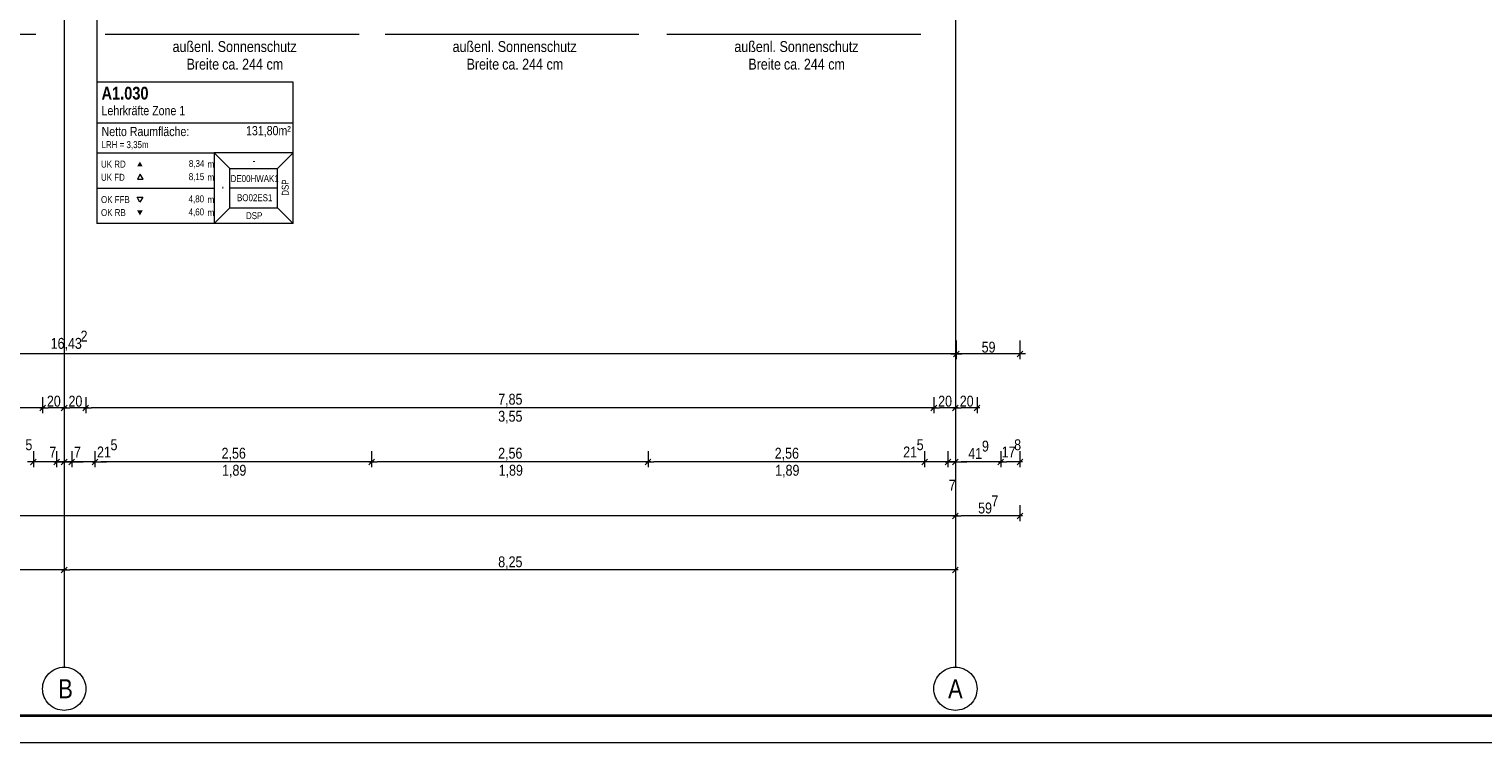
# Model space of a CAD drawing. Extents: x -620 to 3480, y 62 to 1107.
# Tile 25 of 244: x -171 to 98, y 62 to 195. Entities that reach past the tile are written whole.
import ezdxf
from ezdxf.lldxf.tags import DXFTag

# ---------------------------------------------------------------- set-up
doc = ezdxf.new("R2010")
doc.units = 0
doc.layers.get('0').update_dxf_attribs({"lineweight": 35})
doc.layers.add('70 -71 Achsen- 1 Gebäudeachsen', color=7, linetype='STRICHPUNKT2-A06G9GKV8I', lineweight=18)
doc.layers.add('iwb_Plankopf Rahmen', color=7, linetype='Continuous', lineweight=35)
for name, color, linetype, lineweight, true_color in [('70 -72 Beschriftung- 1 Beschriftung allgemein', 7, 'Continuous', 9, 0xff6633), ('70 -75 Raumstempel- 1 Raumstempel', 1, 'Continuous', 50, 0xff0000), ('70 -75 Raumstempel-2 Verweislinie', 1, 'Continuous', 9, 0xff0000), ('70 -76 Bemaßung- 2 Allgemein', 9, 'Continuous', 5, 0x808080)]:
    doc.layers.add(name, color=color, linetype=linetype, lineweight=lineweight, true_color=true_color)
doc.styles.get("Standard").update_dxf_attribs({"font": 'ARIALN.TTF'})
tags = doc.linetypes.add('STRICHPUNKT2-A06G9GKV8I', pattern=[12.7, 6.35, -3.175, 0, -3.175]).pattern_tags.tags
tags[10:11] = [DXFTag(74, 4), DXFTag(75, 0), DXFTag(340, '0'), DXFTag(46, 0.0), DXFTag(50, 0.0), DXFTag(44, 0.0), DXFTag(45, 0.0)]
tags[8:9] = [DXFTag(74, 4), DXFTag(75, 0), DXFTag(340, '0'), DXFTag(46, 0.0), DXFTag(50, 0.0), DXFTag(44, 0.0), DXFTag(45, 0.0)]
tags[6:7] = [DXFTag(74, 4), DXFTag(75, 0), DXFTag(340, '0'), DXFTag(46, 0.0), DXFTag(50, 0.0), DXFTag(44, 0.0), DXFTag(45, 0.0)]
tags[4:5] = [DXFTag(74, 4), DXFTag(75, 0), DXFTag(340, '0'), DXFTag(46, 0.0), DXFTag(50, 0.0), DXFTag(44, 0.0), DXFTag(45, 0.0)]

# ---------------------------------------------------------------- blocks, each defined once
blk = doc.blocks.new('Referenz-A06G9GKX8I')
at = {"layer": '70 -71 Achsen- 1 Gebäudeachsen', "color": 0, "linetype": 'STRICHPUNKT2-A06G9GKV8I', "ltscale": 0.18}
for p, q in [((-164.51, 1075.9), (-164.51, 76.46)), ((0.49, 1075.9), (0.49, 76.46))]:
    blk.add_line(p, q, dxfattribs=at)
at = {"layer": '70 -71 Achsen- 1 Gebäudeachsen', "color": 0, "linetype": 'Continuous', "ltscale": 0.18}
for p, q in [((-167.34, 75.29), (-167.05, 75.55)), ((-167.05, 75.55), (-166.74, 75.78)), ((-166.74, 75.78), (-166.4, 75.98)), ((-166.4, 75.98), (-166.04, 76.15)), ((-166.04, 76.15), (-165.67, 76.28)), ((-165.67, 76.28), (-165.29, 76.38)), ((-165.29, 76.38), (-164.91, 76.44)), ((-164.91, 76.44), (-164.51, 76.46)), ((-164.51, 76.46), (-164.12, 76.44)), ((-164.12, 76.44), (-163.73, 76.38)), ((-163.73, 76.38), (-163.35, 76.28)), ((-163.35, 76.28), (-162.98, 76.15)), ((-162.98, 76.15), (-162.63, 75.98)), ((-162.63, 75.98), (-162.29, 75.78)), ((-162.29, 75.78), (-161.98, 75.55)), ((-161.98, 75.55), (-161.68, 75.29)), ((-2.34, 75.29), (-2.05, 75.55)), ((-2.05, 75.55), (-1.74, 75.78)), ((-1.74, 75.78), (-1.4, 75.98)), ((-1.4, 75.98), (-1.04, 76.15)), ((-1.04, 76.15), (-0.67, 76.28)), ((-0.67, 76.28), (-0.29, 76.38)), ((-0.29, 76.38), (0.09, 76.44)), ((0.09, 76.44), (0.49, 76.46)), ((0.49, 76.46), (0.88, 76.44)), ((0.88, 76.44), (1.27, 76.38)), ((1.27, 76.38), (1.65, 76.28)), ((1.65, 76.28), (2.02, 76.15)), ((2.02, 76.15), (2.37, 75.98)), ((2.37, 75.98), (2.71, 75.78)), ((2.71, 75.78), (3.02, 75.55)), ((3.02, 75.55), (3.32, 75.29)), ((-168.51, 72.46), (-168.49, 72.85)), ((-168.49, 72.85), (-168.44, 73.24)), ((-168.44, 73.24), (-168.34, 73.62)), ((-168.34, 73.62), (-168.21, 73.99)), ((-168.21, 73.99), (-168.04, 74.34)), ((-168.04, 74.34), (-167.84, 74.68)), ((-167.84, 74.68), (-167.61, 74.99)), ((-167.61, 74.99), (-167.34, 75.29)), ((-161.68, 75.29), (-161.42, 74.99)), ((-161.42, 74.99), (-161.19, 74.68)), ((-161.19, 74.68), (-160.99, 74.34)), ((-160.99, 74.34), (-160.82, 73.99)), ((-160.82, 73.99), (-160.69, 73.62)), ((-160.69, 73.62), (-160.59, 73.24)), ((-160.59, 73.24), (-160.53, 72.85)), ((-160.53, 72.85), (-160.51, 72.46)), ((-3.51, 72.46), (-3.49, 72.85)), ((-3.49, 72.85), (-3.44, 73.24)), ((-3.44, 73.24), (-3.34, 73.62)), ((-3.34, 73.62), (-3.21, 73.99)), ((-3.21, 73.99), (-3.04, 74.34)), ((-3.04, 74.34), (-2.84, 74.68)), ((-2.84, 74.68), (-2.61, 74.99)), ((-2.61, 74.99), (-2.34, 75.29)), ((3.32, 75.29), (3.58, 74.99)), ((3.58, 74.99), (3.81, 74.68)), ((3.81, 74.68), (4.01, 74.34)), ((4.01, 74.34), (4.18, 73.99)), ((4.18, 73.99), (4.31, 73.62)), ((4.31, 73.62), (4.41, 73.24)), ((4.41, 73.24), (4.47, 72.85)), ((4.47, 72.85), (4.49, 72.46)), ((-168.49, 72.07), (-168.51, 72.46)), ((-168.44, 71.68), (-168.49, 72.07)), ((-168.34, 71.3), (-168.44, 71.68)), ((-168.21, 70.93), (-168.34, 71.3)), ((-168.04, 70.57), (-168.21, 70.93)), ((-167.84, 70.23), (-168.04, 70.57)), ((-167.61, 69.92), (-167.84, 70.23)), ((-161.19, 70.23), (-161.42, 69.92)), ((-160.99, 70.57), (-161.19, 70.23)), ((-160.82, 70.93), (-160.99, 70.57)), ((-160.69, 71.3), (-160.82, 70.93)), ((-160.59, 71.68), (-160.69, 71.3)), ((-160.53, 72.07), (-160.59, 71.68)), ((-160.51, 72.46), (-160.53, 72.07)), ((-3.49, 72.07), (-3.51, 72.46)), ((-3.44, 71.68), (-3.49, 72.07)), ((-3.34, 71.3), (-3.44, 71.68)), ((-3.21, 70.93), (-3.34, 71.3)), ((-3.04, 70.57), (-3.21, 70.93)), ((-2.84, 70.23), (-3.04, 70.57)), ((-2.61, 69.92), (-2.84, 70.23)), ((3.81, 70.23), (3.58, 69.92)), ((4.01, 70.57), (3.81, 70.23)), ((4.18, 70.93), (4.01, 70.57)), ((4.31, 71.3), (4.18, 70.93)), ((4.41, 71.68), (4.31, 71.3)), ((4.47, 72.07), (4.41, 71.68)), ((4.49, 72.46), (4.47, 72.07)), ((-167.34, 69.63), (-167.61, 69.92)), ((-167.05, 69.37), (-167.34, 69.63)), ((-166.74, 69.13), (-167.05, 69.37)), ((-166.4, 68.93), (-166.74, 69.13)), ((-166.04, 68.76), (-166.4, 68.93)), ((-165.67, 68.63), (-166.04, 68.76)), ((-165.29, 68.53), (-165.67, 68.63)), ((-164.91, 68.48), (-165.29, 68.53)), ((-164.51, 68.46), (-164.91, 68.48)), ((-164.12, 68.48), (-164.51, 68.46)), ((-163.73, 68.53), (-164.12, 68.48)), ((-163.35, 68.63), (-163.73, 68.53)), ((-162.98, 68.76), (-163.35, 68.63)), ((-162.63, 68.93), (-162.98, 68.76)), ((-162.29, 69.13), (-162.63, 68.93)), ((-161.98, 69.37), (-162.29, 69.13)), ((-161.68, 69.63), (-161.98, 69.37)), ((-161.42, 69.92), (-161.68, 69.63)), ((-2.34, 69.63), (-2.61, 69.92)), ((-2.05, 69.37), (-2.34, 69.63)), ((-1.74, 69.13), (-2.05, 69.37)), ((-1.4, 68.93), (-1.74, 69.13)), ((-1.04, 68.76), (-1.4, 68.93)), ((-0.67, 68.63), (-1.04, 68.76)), ((-0.29, 68.53), (-0.67, 68.63)), ((0.09, 68.48), (-0.29, 68.53)), ((0.49, 68.46), (0.09, 68.48)), ((0.88, 68.48), (0.49, 68.46)), ((1.27, 68.53), (0.88, 68.48)), ((1.65, 68.63), (1.27, 68.53)), ((2.02, 68.76), (1.65, 68.63)), ((2.37, 68.93), (2.02, 68.76)), ((2.71, 69.13), (2.37, 68.93)), ((3.02, 69.37), (2.71, 69.13)), ((3.32, 69.63), (3.02, 69.37)), ((3.58, 69.92), (3.32, 69.63))]:
    blk.add_line(p, q, dxfattribs=at)
at = {"layer": '70 -72 Beschriftung- 1 Beschriftung allgemein', "color": 0, "linetype": 'Continuous', "ltscale": 0.13}
for p, q in [((-216.75, 193.66), (-169.75, 193.66)), ((-156.93, 193.66), (-109.93, 193.66)), ((-105.1, 193.66), (-58.1, 193.66)), ((-52.94, 193.66), (-5.94, 193.66))]:
    blk.add_line(p, q, dxfattribs=at)
at = {"layer": '70 -75 Raumstempel- 1 Raumstempel', "color": 0, "lineweight": 9}
for p, q in [((-158.46, 184.76), (-158.46, 158.62)), ((-122.13, 184.76), (-158.46, 184.76)), ((-122.13, 158.62), (-122.13, 184.76)), ((-122.13, 177.17), (-158.46, 177.17)), ((-158.46, 171.69), (-136.73, 171.69)), ((-133.85, 168.79), (-136.73, 171.69)), ((-122.13, 171.69), (-136.73, 171.69)), ((-136.73, 171.69), (-136.73, 158.62)), ((-125.02, 168.79), (-122.13, 171.69)), ((-150.42, 167.73), (-150.94, 166.82)), ((-149.9, 166.82), (-150.42, 167.73)), ((-133.85, 161.52), (-133.85, 168.79)), ((-133.85, 168.79), (-125.02, 168.79)), ((-125.02, 161.52), (-125.02, 168.79)), ((-158.46, 165.16), (-136.73, 165.16)), ((-150.94, 166.82), (-149.9, 166.82)), ((-125.02, 165.16), (-133.85, 165.16)), ((-150.49, 162.55), (-151.01, 163.46)), ((-151.01, 163.46), (-149.97, 163.46)), ((-149.97, 163.46), (-150.49, 162.55)), ((-133.85, 161.52), (-136.73, 158.62)), ((-133.85, 161.52), (-125.02, 161.52)), ((-125.02, 161.52), (-122.13, 158.62)), ((-122.13, 158.62), (-158.46, 158.62))]:
    blk.add_line(p, q, dxfattribs=at)
at = {"layer": '70 -75 Raumstempel- 1 Raumstempel', "color": 0, "lineweight": 0}
for points in [[(-149.97, 169.15), (-150.49, 170.05), (-151.01, 169.15)], [(-149.97, 161.01), (-150.49, 160.11), (-151.01, 161.01)]]:
    blk.add_solid(points, dxfattribs=at)
at = {"layer": '70 -75 Raumstempel-2 Verweislinie', "color": 0}
blk.add_line((-158.46, 299.92), (-158.46, 184.76), dxfattribs=at)
at = {"layer": '70 -76 Bemaßung- 2 Allgemein', "color": 0, "linetype": 'Continuous', "lineweight": 20, "ltscale": 0.2}
for p, q in [((1.16, 134.99), (0.1, 133.93)), ((0.1, 133.93), (1.16, 134.99)), ((12.96, 134.99), (11.9, 133.93))]:
    blk.add_line(p, q, dxfattribs=at)
at = {"layer": '70 -76 Bemaßung- 2 Allgemein', "color": 0, "linetype": 'Continuous', "ltscale": 0.13}
for p, q in [((0.63, 136.96), (0.63, 133.46)), ((0.63, 136.96), (0.63, 133.46)), ((12.43, 136.96), (12.43, 133.46)), ((-0.43, 134.46), (-326.95, 134.46)), ((1.63, 134.46), (-0.43, 134.46)), ((-0.37, 134.46), (1.69, 134.46)), ((11.37, 134.46), (1.69, 134.46)), ((13.43, 134.46), (11.37, 134.46)), ((-169.57, 124.46), (-324.45, 124.46)), ((-168.01, 124.46), (-169.57, 124.46)), ((-169.04, 123.93), (-167.98, 124.99)), ((-167.98, 124.99), (-169.04, 123.93)), ((-169.01, 124.46), (-167.45, 124.46)), ((-168.51, 126.46), (-168.51, 123.46)), ((-168.51, 126.46), (-168.51, 123.46)), ((-165.57, 124.46), (-167.45, 124.46)), ((-164.01, 124.46), (-165.57, 124.46)), ((-163.98, 124.99), (-165.04, 123.93)), ((-165.04, 123.93), (-163.98, 124.99)), ((-165.01, 124.46), (-163.45, 124.46)), ((-164.51, 126.46), (-164.51, 123.46)), ((-164.51, 126.46), (-164.51, 123.46)), ((-161.57, 124.46), (-163.45, 124.46)), ((-160.01, 124.46), (-161.57, 124.46)), ((-161.04, 123.93), (-159.98, 124.99)), ((-159.98, 124.99), (-161.04, 123.93)), ((-161.01, 124.46), (-159.45, 124.46)), ((-160.51, 126.46), (-160.51, 123.46)), ((-160.51, 126.46), (-160.51, 123.46)), ((-4.57, 124.46), (-159.45, 124.46)), ((-3.01, 124.46), (-4.57, 124.46)), ((-4.04, 123.93), (-2.98, 124.99)), ((-2.98, 124.99), (-4.04, 123.93)), ((-4.01, 124.46), (-2.45, 124.46)), ((-3.51, 126.46), (-3.51, 123.46)), ((-3.51, 126.46), (-3.51, 123.46)), ((-0.57, 124.46), (-2.45, 124.46)), ((0.99, 124.46), (-0.57, 124.46)), ((1.02, 124.99), (-0.04, 123.93)), ((-0.04, 123.93), (1.02, 124.99)), ((-0.01, 124.46), (1.55, 124.46)), ((0.49, 126.46), (0.49, 123.46)), ((0.49, 126.46), (0.49, 123.46)), ((3.43, 124.46), (1.55, 124.46)), ((4.99, 124.46), (3.43, 124.46)), ((5.02, 124.99), (3.96, 123.93)), ((4.49, 126.46), (4.49, 123.46)), ((-170.21, 116.46), (-170.21, 113.46)), ((-170.21, 116.46), (-170.21, 113.46)), ((-165.91, 116.46), (-165.91, 113.46)), ((-165.91, 116.46), (-165.91, 113.46)), ((-164.51, 116.46), (-164.51, 113.46)), ((-164.51, 116.46), (-164.51, 113.46)), ((-163.11, 116.46), (-163.11, 113.46)), ((-163.11, 116.46), (-163.11, 113.46)), ((-158.81, 116.46), (-158.81, 113.46)), ((-158.81, 116.46), (-158.81, 113.46)), ((-107.61, 116.46), (-107.61, 113.46)), ((-107.61, 116.46), (-107.61, 113.46)), ((-56.41, 116.46), (-56.41, 113.46)), ((-56.41, 116.46), (-56.41, 113.46)), ((-5.21, 116.46), (-5.21, 113.46)), ((-5.21, 116.46), (-5.21, 113.46)), ((-0.91, 116.46), (-0.91, 113.46)), ((-0.91, 116.46), (-0.91, 113.46)), ((0.49, 116.46), (0.49, 113.46)), ((0.49, 116.46), (0.49, 113.46)), ((8.87, 116.46), (8.87, 113.46)), ((8.87, 116.46), (8.87, 113.46)), ((12.43, 116.46), (12.43, 113.46)), ((-169.71, 114.46), (-171.27, 114.46)), ((-169.71, 114.46), (-171.27, 114.46)), ((-169.68, 114.99), (-170.74, 113.93)), ((-169.68, 114.99), (-170.74, 113.93)), ((-165.91, 114.46), (-170.21, 114.46)), ((-166.97, 114.46), (-168.03, 114.46)), ((-165.41, 114.46), (-166.97, 114.46)), ((-165.57, 114.46), (-166.63, 114.46)), ((-165.38, 114.99), (-166.44, 113.93)), ((-166.44, 113.93), (-165.38, 114.99)), ((-166.41, 114.46), (-164.85, 114.46)), ((-164.51, 114.46), (-165.91, 114.46)), ((-164.01, 114.46), (-165.57, 114.46)), ((-164.17, 114.46), (-165.23, 114.46)), ((-165.04, 113.93), (-163.98, 114.99)), ((-163.98, 114.99), (-165.04, 113.93)), ((-165.01, 114.46), (-163.45, 114.46)), ((-164.85, 114.46), (-163.79, 114.46)), ((-163.11, 114.46), (-164.51, 114.46)), ((-162.61, 114.46), (-164.17, 114.46)), ((-163.64, 113.93), (-162.58, 114.99)), ((-162.58, 114.99), (-163.64, 113.93)), ((-163.61, 114.46), (-162.05, 114.46)), ((-163.45, 114.46), (-162.39, 114.46)), ((-158.81, 114.46), (-163.11, 114.46)), ((-162.05, 114.46), (-160.99, 114.46)), ((-159.34, 113.93), (-158.28, 114.99)), ((-159.34, 113.93), (-158.28, 114.99)), ((-159.31, 114.46), (-157.75, 114.46)), ((-159.31, 114.46), (-157.75, 114.46)), ((-108.67, 114.46), (-157.75, 114.46)), ((-157.75, 114.46), (-156.69, 114.46)), ((-107.11, 114.46), (-108.67, 114.46)), ((-107.08, 114.99), (-108.14, 113.93)), ((-108.14, 113.93), (-107.08, 114.99)), ((-108.11, 114.46), (-106.55, 114.46)), ((-57.47, 114.46), (-106.55, 114.46)), ((-55.91, 114.46), (-57.47, 114.46)), ((-56.94, 113.93), (-55.88, 114.99)), ((-55.88, 114.99), (-56.94, 113.93)), ((-56.91, 114.46), (-55.35, 114.46)), ((-6.27, 114.46), (-55.35, 114.46)), ((-6.27, 114.46), (-7.33, 114.46)), ((-4.71, 114.46), (-6.27, 114.46)), ((-4.71, 114.46), (-6.27, 114.46)), ((-4.68, 114.99), (-5.74, 113.93)), ((-4.68, 114.99), (-5.74, 113.93)), ((-0.91, 114.46), (-5.21, 114.46)), ((-1.97, 114.46), (-3.03, 114.46)), ((-0.41, 114.46), (-1.97, 114.46)), ((-0.38, 114.99), (-1.44, 113.93)), ((-1.44, 113.93), (-0.38, 114.99)), ((-1.41, 114.46), (0.15, 114.46)), ((0.49, 114.46), (-0.91, 114.46)), ((-0.04, 113.93), (1.02, 114.99)), ((-0.04, 113.93), (1.02, 114.99)), ((-0.01, 114.46), (1.55, 114.46)), ((-0.01, 114.46), (1.55, 114.46)), ((0.15, 114.46), (1.21, 114.46)), ((1.55, 114.46), (2.61, 114.46)), ((7.81, 114.46), (1.55, 114.46)), ((9.37, 114.46), (7.81, 114.46)), ((9.4, 114.99), (8.34, 113.93)), ((8.34, 113.93), (9.4, 114.99)), ((8.37, 114.46), (9.93, 114.46)), ((11.37, 114.46), (9.93, 114.46)), ((12.93, 114.46), (11.37, 114.46)), ((12.96, 114.99), (11.9, 113.93)), ((-0.04, 103.93), (1.02, 104.99)), ((1.02, 104.99), (-0.04, 103.93)), ((0.49, 106.46), (0.49, 103.46)), ((0.49, 106.46), (0.49, 103.46)), ((12.96, 104.99), (11.9, 103.93)), ((12.43, 106.46), (12.43, 103.46)), ((-0.57, 104.46), (-493.45, 104.46)), ((0.99, 104.46), (-0.57, 104.46)), ((-0.01, 104.46), (1.55, 104.46)), ((11.37, 104.46), (1.55, 104.46)), ((12.93, 104.46), (11.37, 104.46)), ((-165.57, 94.46), (-328.45, 94.46)), ((-164.01, 94.46), (-165.57, 94.46)), ((-165.04, 93.93), (-163.98, 94.99)), ((-163.98, 94.99), (-165.04, 93.93)), ((-165.01, 94.46), (-163.45, 94.46)), ((-164.51, 96.46), (-164.51, 93.46)), ((-164.51, 96.46), (-164.51, 93.46)), ((-0.57, 94.46), (-163.45, 94.46)), ((0.99, 94.46), (-0.57, 94.46)), ((1.02, 94.99), (-0.04, 93.93)), ((0.49, 96.46), (0.49, 93.46))]:
    blk.add_line(p, q, dxfattribs=at)
at = {"layer": '70 -71 Achsen- 1 Gebäudeachsen', "color": 0, "linetype": 'Continuous', "ltscale": 0.18, "char_height": 3.5241, "attachment_point": 1}
for s, insert in [('{\\fArial Narrow;B}', (-165.6, 74.22)), ('{\\fArial Narrow;A}', (-0.87, 74.22))]:
    blk.add_mtext(s, dxfattribs=dict(at, insert=insert))
at = {"layer": '70 -72 Beschriftung- 1 Beschriftung allgemein', "color": 0, "linetype": 'Continuous', "ltscale": 0.13, "char_height": 2.0138, "attachment_point": 1}
for s, insert in [('{\\fArial Narrow;außenl.}', (-144.44, 192.36)), ('{\\fArial Narrow;Sonnenschutz}', (-136.08, 192.36)), ('{\\fArial Narrow;außenl.}', (-92.6, 192.36)), ('{\\fArial Narrow;Sonnenschutz}', (-84.24, 192.36)), ('{\\fArial Narrow;außenl.}', (-40.44, 192.36)), ('{\\fArial Narrow;Sonnenschutz}', (-32.08, 192.36)), ('{\\fArial Narrow;Breite}', (-141.85, 189.1)), ('{\\fArial Narrow;ca.}', (-135.26, 189.1)), ('{\\fArial Narrow;244}', (-131.57, 189.1)), ('{\\fArial Narrow;cm}', (-127.05, 189.1)), ('{\\fArial Narrow;Breite}', (-90.01, 189.1)), ('{\\fArial Narrow;ca.}', (-83.42, 189.1)), ('{\\fArial Narrow;244}', (-79.73, 189.1)), ('{\\fArial Narrow;cm}', (-75.21, 189.1)), ('{\\fArial Narrow;Breite}', (-37.85, 189.1)), ('{\\fArial Narrow;ca.}', (-31.26, 189.1)), ('{\\fArial Narrow;244}', (-27.57, 189.1)), ('{\\fArial Narrow;cm}', (-23.05, 189.1))]:
    blk.add_mtext(s, dxfattribs=dict(at, insert=insert))
at = {"layer": '70 -75 Raumstempel- 1 Raumstempel', "color": 0, "linetype": 'Continuous', "ltscale": 0.5, "attachment_point": 1}
for s, insert, char_height, rotation in [('{\\fArial Narrow|b1|i0;A1.030}', (-157.59, 183.9), 2.3536, 0), ('{\\fArial Narrow;Lehrkräfte Zone 1}', (-157.59, 180.35), 1.7117, 0), ('{\\fArial Narrow;Netto Raumfläche:}', (-157.59, 176.49), 1.7117, 0), ('{\\fArial Narrow;131,80m²}', (-130.84, 176.64), 1.7117, 0), ('{\\fArial Narrow;LRH = 3,35m}', (-157.59, 173.84), 1.2838, 0), ('{\\fArial Narrow;UK RD}', (-157.69, 170.23), 1.2838, 0), ('{\\fArial Narrow;8,34}', (-141.42, 170.34), 1.2838, 0), ('{\\fArial Narrow;m}', (-137.97, 170.22), 1.2838, 0), ('{\\fArial Narrow;-}', (-129.63, 170.86), 1.2838, 0), ('{\\fArial Narrow;UK FD}', (-157.69, 167.79), 1.2838, 0), ('{\\fArial Narrow;8,15}', (-141.44, 167.91), 1.2838, 0), ('{\\fArial Narrow;m}', (-137.97, 167.78), 1.2838, 0), ('{\\fArial Narrow;DE00HWAK1}', (-133.69, 167.56), 1.2838, 0), ('{\\fArial Narrow;DSP}', (-124.22, 163.73), 1.2838, 90), ('{\\fArial Narrow;-}', (-135.93, 164.96), 1.2838, 90), ('{\\fArial Narrow;OK FFB}', (-157.69, 163.67), 1.2838, 0), ('{\\fArial Narrow;4,80}', (-141.47, 163.8), 1.2838, 0), ('{\\fArial Narrow;m}', (-137.97, 163.67), 1.2838, 0), ('{\\fArial Narrow;BO02ES1}', (-132.51, 164.01), 1.2838, 0), ('{\\fArial Narrow;OK RB}', (-157.69, 161.26), 1.2838, 0), ('{\\fArial Narrow;4,60}', (-141.47, 161.38), 1.2838, 0), ('{\\fArial Narrow;m}', (-137.97, 161.26), 1.2838, 0), ('{\\fArial Narrow;DSP}', (-130.85, 160.69), 1.2838, 0)]:
    blk.add_mtext(s, dxfattribs=dict(at, insert=insert, char_height=char_height, rotation=rotation))
at = {"layer": '70 -76 Bemaßung- 2 Allgemein', "color": 0, "linetype": 'Continuous', "ltscale": 0.13, "char_height": 2.0138, "attachment_point": 1}
for s, insert in [('{\\fArial Narrow;16,43}', (-167.01, 137.41)), ('{\\fArial Narrow;2}', (-161.48, 138.75)), ('{\\fArial Narrow;59}', (5.34, 136.71)), ('{\\fArial Narrow;20}', (-167.71, 126.71)), ('{\\fArial Narrow;20}', (-163.71, 126.71)), ('{\\fArial Narrow;7,85}', (-84.16, 127.07)), ('{\\fArial Narrow;20}', (-2.71, 126.71)), ('{\\fArial Narrow;20}', (1.29, 126.71)), ('{\\fArial Narrow;3,55}', (-84.16, 123.92)), ('{\\fArial Narrow;5}', (-171.69, 118.64)), ('{\\fArial Narrow;5}', (-155.93, 118.64)), ('{\\fArial Narrow;5}', (-6.69, 118.64)), ('{\\fArial Narrow;8}', (11.36, 118.64)), ('{\\fArial Narrow;7}', (-167.26, 117.28)), ('{\\fArial Narrow;7}', (-162.7, 117.28)), ('{\\fArial Narrow;21}', (-158.43, 117.3)), ('{\\fArial Narrow;2,56}', (-135.37, 117.07)), ('{\\fArial Narrow;2,56}', (-84.17, 117.07)), ('{\\fArial Narrow;2,56}', (-32.97, 117.07)), ('{\\fArial Narrow;21}', (-9.19, 117.3)), ('{\\fArial Narrow;41}', (2.86, 117.04)), ('{\\fArial Narrow;9}', (5.4, 118.39)), ('{\\fArial Narrow;17}', (9.04, 117.3)), ('{\\fArial Narrow;1,89}', (-135.28, 113.92)), ('{\\fArial Narrow;1,89}', (-84.08, 113.92)), ('{\\fArial Narrow;1,89}', (-32.88, 113.92)), ('{\\fArial Narrow;7}', (-0.75, 111.14)), ('{\\fArial Narrow;7}', (7.16, 108.27)), ('{\\fArial Narrow;59}', (4.69, 106.93)), ('{\\fArial Narrow;8,25}', (-84.16, 96.97))]:
    blk.add_mtext(s, dxfattribs=dict(at, insert=insert))

msp = doc.modelspace()

# ---------------------------------------------------------------- linework, layer by layer
at = {"layer": 'iwb_Plankopf Rahmen', "color": 8, "lineweight": 13, "ltscale": 0.13, "true_color": 0x808080}
msp.add_lwpolyline([(300.35, 62.43), (-619.65, 62.43), (-619.65, 1107.43), (300.35, 1107.43), (300.35, 62.43)], close=True, dxfattribs=at)
at = {"layer": 'iwb_Plankopf Rahmen', "ltscale": 0.35}
msp.add_lwpolyline([(-599.65, 67.43), (-599.65, 1102.43), (295.35, 1102.43), (295.35, 67.43), (-599.65, 67.43)], close=True, dxfattribs=at)

# ---------------------------------------------------------------- block references
at = {"color": 8, "lineweight": 25, "ltscale": 0.25, "true_color": 0x808080}
msp.add_blockref('Referenz-A06G9GKX8I', (0, 0), dxfattribs=at)

doc.saveas('drawing.dxf')
